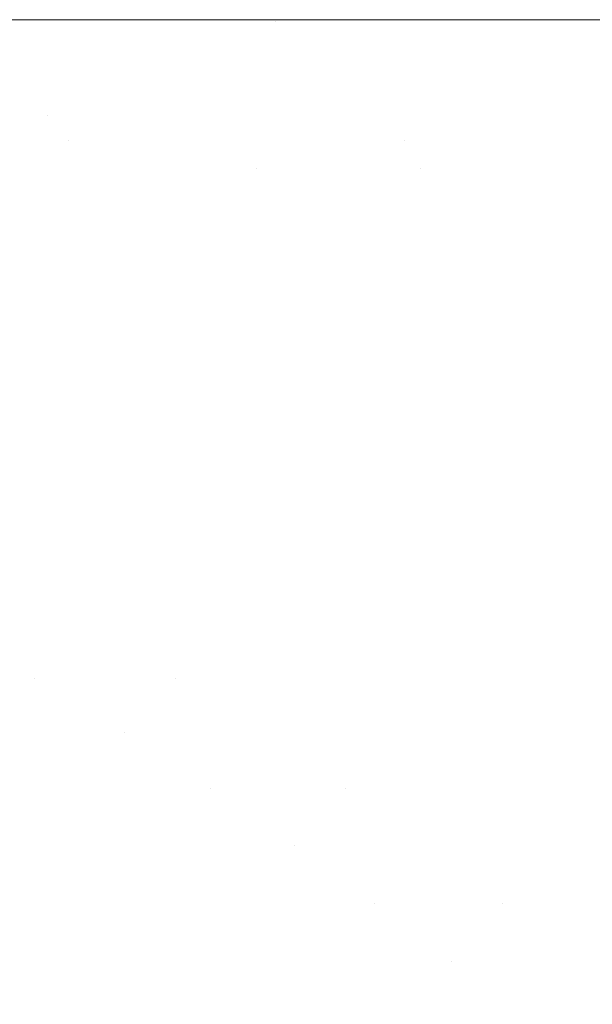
# Model space of a CAD drawing. Header units: centimetres. Extents: x -21.6 to 22.7, y 3.4 to 5.2.
# Tile 168 of 256: x -6.6676 to -6.6492, y 5.1686 to 5.2002. Entities that reach past the tile are written whole.
import ezdxf

# ---------------------------------------------------------------- set-up
doc = ezdxf.new("R2010")
doc.units = ezdxf.units.CM
doc.header["$LTSCALE"] = 2.54
doc.layers.add('Lucido design-1', color=7, linetype='Continuous')

# ---------------------------------------------------------------- blocks, each defined once
blk = doc.blocks.new('Gruppo-4-1')
at = {"color": 7, "linetype": 'Continuous', "lineweight": 9}
for points, invisible_edges in [([(22.630348, 5.200144, -1872.31239), (-21.503423, 5.200212, -1872.315514), (-21.503423, 5.200178, -1872.313952)], 9), ([(22.630348, 5.200144, -1872.31239), (22.630348, 5.200212, -1872.315514), (-21.503423, 5.200212, -1872.315514)], 8), ([(-21.503423, 5.200212, -1872.315514), (7.752862, 5.200212, -1872.515514), (-6.625937, 5.200212, -1872.515514)], 9), ([(-6.625937, 5.200212, -1872.515514), (-6.629512, 5.200212, -1872.51556), (-21.503423, 5.200212, -1872.315514)], 10), ([(7.752862, 5.200212, -1872.515514), (-21.503423, 5.200212, -1872.315514), (22.630348, 5.200212, -1872.315514)], 9), ([(-6.629512, 5.200212, -1872.51556), (-6.635174, 5.200212, -1872.515823), (-21.503423, 5.200212, -1872.315514)], 10), ([(-6.635174, 5.200212, -1872.515823), (-6.640844, 5.200212, -1872.51632), (-21.503423, 5.200212, -1872.315514)], 10), ([(-6.640844, 5.200212, -1872.51632), (-6.646521, 5.200212, -1872.517053), (-21.503423, 5.200212, -1872.315514)], 10), ([(-6.646521, 5.200212, -1872.517053), (-6.647999, 5.200212, -1872.517306), (-6.652204, 5.200212, -1872.518027), (-21.503423, 5.200212, -1872.315514)], 12), ([(-6.652204, 5.200212, -1872.518027), (-6.657892, 5.200212, -1872.519244), (-21.503423, 5.200212, -1872.315514)], 10), ([(-6.657892, 5.200212, -1872.519244), (-6.663583, 5.200212, -1872.52071), (-21.503423, 5.200212, -1872.315514)], 10), ([(-6.663583, 5.200212, -1872.52071), (-6.669275, 5.200212, -1872.522431), (-21.503423, 5.200212, -1872.315514)], 10), ([(-21.503423, 5.200178, -1872.313952), (-21.503423, 5.200117, -1872.311152), (22.630348, 5.200117, -1872.311152), (22.630348, 5.200144, -1872.31239)], 10), ([(22.630348, 5.199831, -1872.306798), (22.630348, 5.200117, -1872.311152), (-21.503423, 5.200117, -1872.311152), (-21.503423, 5.199994, -1872.309272)], 10), ([(-6.669275, 5.200212, -1872.522431), (-6.663583, 5.200212, -1872.52071), (-6.659433, 5.200163, -1872.522807), (-6.671754, 5.200163, -1872.526513)], 14), ([(-6.659433, 5.200163, -1872.522807), (-6.658903, 5.200017, -1872.525861), (-6.671028, 5.200017, -1872.529508), (-6.671754, 5.200163, -1872.526513)], 15), ([(-6.663583, 5.200212, -1872.52071), (-6.657892, 5.200212, -1872.519244), (-6.659433, 5.200163, -1872.522807)], 10), ([(-6.647658, 5.200163, -1872.520381), (-6.659433, 5.200163, -1872.522807), (-6.657892, 5.200212, -1872.519244), (-6.652204, 5.200212, -1872.518027)], 11), ([(-6.647658, 5.200163, -1872.520381), (-6.647314, 5.200017, -1872.523473), (-6.658903, 5.200017, -1872.525861), (-6.659433, 5.200163, -1872.522807)], 15), ([(-6.652204, 5.200212, -1872.518027), (-6.647999, 5.200212, -1872.517306), (-6.647658, 5.200163, -1872.520381)], 10), ([(-21.503423, 5.199994, -1872.309272), (-21.503423, 5.199831, -1872.306798), (22.630348, 5.199831, -1872.306798)], 10), ([(22.630348, 5.199356, -1872.302461), (22.630348, 5.199831, -1872.306798), (-21.503423, 5.199831, -1872.306798), (-21.503423, 5.199592, -1872.304612)], 10), ([(-6.670304, 5.199774, -1872.532494), (-6.671028, 5.200017, -1872.529508), (-6.658903, 5.200017, -1872.525861), (-6.658373, 5.199774, -1872.528906)], 15), ([(-6.658373, 5.199774, -1872.528906), (-6.657847, 5.199434, -1872.531937), (-6.669583, 5.199434, -1872.535467), (-6.670304, 5.199774, -1872.532494)], 15), ([(-6.658373, 5.199774, -1872.528906), (-6.658903, 5.200017, -1872.525861), (-6.647314, 5.200017, -1872.523473), (-6.646971, 5.199774, -1872.526556)], 15), ([(-6.646971, 5.199774, -1872.526556), (-6.646629, 5.199434, -1872.529625), (-6.657847, 5.199434, -1872.531937), (-6.658373, 5.199774, -1872.528906)], 15), ([(-21.503423, 5.199592, -1872.304612), (-21.503423, 5.199356, -1872.302461), (22.630348, 5.199356, -1872.302461)], 10), ([(22.630348, 5.198693, -1872.298149), (22.630348, 5.199356, -1872.302461), (-21.503423, 5.199356, -1872.302461), (-21.503423, 5.198976, -1872.299987)], 10), ([(-6.668867, 5.198999, -1872.538423), (-6.669583, 5.199434, -1872.535467), (-6.657847, 5.199434, -1872.531937), (-6.657323, 5.198999, -1872.534951)], 15), ([(-6.657323, 5.198999, -1872.534951), (-6.657847, 5.199434, -1872.531937), (-6.646629, 5.199434, -1872.529625), (-6.646289, 5.198999, -1872.532677)], 15), ([(-21.503423, 5.198976, -1872.299987), (-21.503423, 5.198693, -1872.298149), (22.630348, 5.198693, -1872.298149)], 10), ([(-6.657323, 5.198999, -1872.534951), (-6.656803, 5.19847, -1872.537942), (-6.668156, 5.19847, -1872.541357), (-6.668867, 5.198999, -1872.538423)], 15), ([(-6.646289, 5.198999, -1872.532677), (-6.645952, 5.19847, -1872.535706), (-6.656803, 5.19847, -1872.537942), (-6.657323, 5.198999, -1872.534951)], 15), ([(22.630348, 5.197842, -1872.29387), (22.630348, 5.198693, -1872.298149), (-21.503423, 5.198693, -1872.298149), (-21.503423, 5.198149, -1872.295413)], 10), ([(-6.679028, 5.197848, -1872.54896), (-6.67993, 5.19847, -1872.546131), (-6.668156, 5.19847, -1872.541357), (-6.667451, 5.197848, -1872.544266)], 15), ([(-6.667451, 5.197848, -1872.544266), (-6.668156, 5.19847, -1872.541357), (-6.656803, 5.19847, -1872.537942), (-6.656287, 5.197848, -1872.540908)], 15), ([(-6.656287, 5.197848, -1872.540908), (-6.656803, 5.19847, -1872.537942), (-6.645952, 5.19847, -1872.535706), (-6.645618, 5.197848, -1872.538709)], 15), ([(-21.503423, 5.198149, -1872.295413), (-21.503423, 5.197842, -1872.29387), (22.630348, 5.197842, -1872.29387)], 10), ([(22.630348, 5.197842, -1872.29387), (-21.503423, 5.197842, -1872.29387), (-21.503423, 5.196805, -1872.289632), (22.630348, 5.196805, -1872.289632)], 5), ([(-6.667451, 5.197848, -1872.544266), (-6.666753, 5.197135, -1872.547145), (-6.678136, 5.197135, -1872.55176), (-6.679028, 5.197848, -1872.54896)], 15), ([(-6.656287, 5.197848, -1872.540908), (-6.655777, 5.197135, -1872.543843), (-6.666753, 5.197135, -1872.547145), (-6.667451, 5.197848, -1872.544266)], 15), ([(-6.645618, 5.197848, -1872.538709), (-6.645287, 5.197135, -1872.541681), (-6.655777, 5.197135, -1872.543843), (-6.656287, 5.197848, -1872.540908)], 15), ([(-6.671614, 5.196334, -1872.552087), (-6.678136, 5.197135, -1872.55176), (-6.666753, 5.197135, -1872.547145)], 11), ([(-6.666753, 5.197135, -1872.547145), (-6.666063, 5.196334, -1872.54999), (-6.671614, 5.196334, -1872.552087)], 11), ([(-6.666063, 5.196334, -1872.54999), (-6.666753, 5.197135, -1872.547145), (-6.655777, 5.197135, -1872.543843), (-6.655273, 5.196334, -1872.546745)], 15), ([(-6.655273, 5.196334, -1872.546745), (-6.655777, 5.197135, -1872.543843), (-6.645287, 5.197135, -1872.541681), (-6.64496, 5.196334, -1872.544619)], 15), ([(22.630348, 5.195584, -1872.285443), (22.630348, 5.196805, -1872.289632), (-21.503423, 5.196805, -1872.289632), (-21.503423, 5.196312, -1872.287941)], 10), ([(-21.503423, 5.196312, -1872.287941), (-21.503423, 5.195584, -1872.285443), (22.630348, 5.195584, -1872.285443)], 10), ([(-6.671614, 5.196334, -1872.552087), (-6.666063, 5.196334, -1872.54999), (-6.665382, 5.195446, -1872.552799), (-6.670839, 5.195446, -1872.55486)], 15), ([(-6.660024, 5.195446, -1872.551056), (-6.666063, 5.196334, -1872.54999), (-6.655273, 5.196334, -1872.546745)], 11), ([(-6.660024, 5.195446, -1872.551056), (-6.665382, 5.195446, -1872.552799), (-6.666063, 5.196334, -1872.54999)], 11), ([(-6.655273, 5.196334, -1872.546745), (-6.654775, 5.195446, -1872.549609), (-6.660024, 5.195446, -1872.551056)], 11), ([(-6.64496, 5.196334, -1872.544619), (-6.644637, 5.195446, -1872.547519), (-6.654775, 5.195446, -1872.549609), (-6.655273, 5.196334, -1872.546745)], 15), ([(22.630348, 5.194181, -1872.281312), (22.630348, 5.195584, -1872.285443), (-21.503423, 5.195584, -1872.285443), (-21.503423, 5.194947, -1872.283569)], 10), ([(-6.670839, 5.195446, -1872.55486), (-6.665382, 5.195446, -1872.552799), (-6.664711, 5.194473, -1872.555567), (-6.670075, 5.194473, -1872.557593)], 15), ([(-6.659444, 5.194473, -1872.553854), (-6.664711, 5.194473, -1872.555567), (-6.665382, 5.195446, -1872.552799), (-6.660024, 5.195446, -1872.551056)], 15), ([(-6.660024, 5.195446, -1872.551056), (-6.654775, 5.195446, -1872.549609), (-6.654284, 5.194473, -1872.552431), (-6.659444, 5.194473, -1872.553854)], 15), ([(-6.649241, 5.194473, -1872.551279), (-6.654775, 5.195446, -1872.549609), (-6.644637, 5.195446, -1872.547519)], 11), ([(-6.649241, 5.194473, -1872.551279), (-6.654284, 5.194473, -1872.552431), (-6.654775, 5.195446, -1872.549609)], 11), ([(-21.503423, 5.194947, -1872.283569), (-21.503423, 5.194181, -1872.281312), (22.630348, 5.194181, -1872.281312)], 10), ([(-6.670075, 5.194473, -1872.557593), (-6.664711, 5.194473, -1872.555567), (-6.66405, 5.19342, -1872.558291), (-6.669323, 5.19342, -1872.560282)], 15), ([(-6.658873, 5.19342, -1872.556607), (-6.66405, 5.19342, -1872.558291), (-6.664711, 5.194473, -1872.555567), (-6.659444, 5.194473, -1872.553854)], 15), ([(-6.659444, 5.194473, -1872.553854), (-6.654284, 5.194473, -1872.552431), (-6.653801, 5.19342, -1872.555209), (-6.658873, 5.19342, -1872.556607)], 15), ([(-6.648844, 5.19342, -1872.554076), (-6.653801, 5.19342, -1872.555209), (-6.654284, 5.194473, -1872.552431), (-6.649241, 5.194473, -1872.551279)], 15), ([(22.630348, 5.1926, -1872.277246), (22.630348, 5.194181, -1872.281312), (-21.503423, 5.194181, -1872.281312), (-21.503423, 5.193397, -1872.279296)], 10), ([(-21.503423, 5.193397, -1872.279296), (-21.503423, 5.1926, -1872.277246), (22.630348, 5.1926, -1872.277246)], 10), ([(-6.668585, 5.192287, -1872.562926), (-6.669323, 5.19342, -1872.560282), (-6.66405, 5.19342, -1872.558291), (-6.663401, 5.192287, -1872.560969)], 15), ([(-6.658312, 5.192287, -1872.559313), (-6.663401, 5.192287, -1872.560969), (-6.66405, 5.19342, -1872.558291), (-6.658873, 5.19342, -1872.556607)], 15), ([(-6.658873, 5.19342, -1872.556607), (-6.653801, 5.19342, -1872.555209), (-6.653327, 5.192287, -1872.557938), (-6.658312, 5.192287, -1872.559313)], 15), ([(-6.648454, 5.192287, -1872.556825), (-6.653327, 5.192287, -1872.557938), (-6.653801, 5.19342, -1872.555209), (-6.648844, 5.19342, -1872.554076)], 15), ([(22.630348, 5.190843, -1872.273252), (22.630348, 5.1926, -1872.277246), (-21.503423, 5.1926, -1872.277246), (-21.503423, 5.19167, -1872.275133)], 10), ([(-6.663401, 5.192287, -1872.560969), (-6.662765, 5.191079, -1872.563596), (-6.66786, 5.191079, -1872.56552), (-6.668585, 5.192287, -1872.562926)], 15), ([(-6.657762, 5.191079, -1872.561968), (-6.662765, 5.191079, -1872.563596), (-6.663401, 5.192287, -1872.560969), (-6.658312, 5.192287, -1872.559313)], 15), ([(-6.658312, 5.192287, -1872.559313), (-6.653327, 5.192287, -1872.557938), (-6.652861, 5.191079, -1872.560617), (-6.657762, 5.191079, -1872.561968)], 15), ([(-6.648071, 5.191079, -1872.559523), (-6.652861, 5.191079, -1872.560617), (-6.653327, 5.192287, -1872.557938), (-6.648454, 5.192287, -1872.556825)], 15), ([(-21.503423, 5.19167, -1872.275133), (-21.503423, 5.190843, -1872.273252), (22.630348, 5.190843, -1872.273252)], 10), ([(-6.672237, 5.189798, -1872.570264), (-6.673035, 5.191079, -1872.56776), (-6.66786, 5.191079, -1872.56552), (-6.667149, 5.189798, -1872.568062)], 15), ([(-6.667149, 5.189798, -1872.568062), (-6.66786, 5.191079, -1872.56552), (-6.662765, 5.191079, -1872.563596), (-6.66214, 5.189798, -1872.566171)], 15), ([(-6.657223, 5.189798, -1872.564571), (-6.66214, 5.189798, -1872.566171), (-6.662765, 5.191079, -1872.563596), (-6.657762, 5.191079, -1872.561968)], 15), ([(-6.657762, 5.191079, -1872.561968), (-6.652861, 5.191079, -1872.560617), (-6.652405, 5.189798, -1872.563243), (-6.657223, 5.189798, -1872.564571)], 15), ([(-6.647696, 5.189798, -1872.562167), (-6.652405, 5.189798, -1872.563243), (-6.652861, 5.191079, -1872.560617), (-6.648071, 5.191079, -1872.559523)], 15), ([(22.630348, 5.188913, -1872.269339), (22.630348, 5.190843, -1872.273252), (-21.503423, 5.190843, -1872.273252), (-21.503423, 5.189777, -1872.27109)], 10), ([(-21.503423, 5.189777, -1872.27109), (-21.503423, 5.188913, -1872.269339), (22.630348, 5.188913, -1872.269339)], 10), ([(-6.667149, 5.189798, -1872.568062), (-6.666454, 5.188447, -1872.57055), (-6.671456, 5.188447, -1872.572715), (-6.672237, 5.189798, -1872.570264)], 15), ([(-6.66214, 5.189798, -1872.566171), (-6.66153, 5.188447, -1872.568691), (-6.666454, 5.188447, -1872.57055), (-6.667149, 5.189798, -1872.568062)], 15), ([(-6.656695, 5.188447, -1872.567118), (-6.66153, 5.188447, -1872.568691), (-6.66214, 5.189798, -1872.566171), (-6.657223, 5.189798, -1872.564571)], 15), ([(-6.657223, 5.189798, -1872.564571), (-6.652405, 5.189798, -1872.563243), (-6.651958, 5.188447, -1872.565812), (-6.656695, 5.188447, -1872.567118)], 15), ([(-6.647329, 5.188447, -1872.564754), (-6.651958, 5.188447, -1872.565812), (-6.652405, 5.189798, -1872.563243), (-6.647696, 5.189798, -1872.562167)], 15), ([(22.630348, 5.187023, -1872.265894), (22.630348, 5.188913, -1872.269339), (-21.503423, 5.188913, -1872.269339), (-21.503423, 5.187727, -1872.267176)], 10), ([(-6.670693, 5.187031, -1872.57511), (-6.671456, 5.188447, -1872.572715), (-6.666454, 5.188447, -1872.57055), (-6.665774, 5.187031, -1872.572981)], 15), ([(-6.665774, 5.187031, -1872.572981), (-6.666454, 5.188447, -1872.57055), (-6.66153, 5.188447, -1872.568691), (-6.660933, 5.187031, -1872.571153)], 15), ([(-6.660933, 5.187031, -1872.571153), (-6.66153, 5.188447, -1872.568691), (-6.656695, 5.188447, -1872.567118), (-6.656179, 5.187031, -1872.569606)], 15), ([(-6.656179, 5.187031, -1872.569606), (-6.656695, 5.188447, -1872.567118), (-6.651958, 5.188447, -1872.565812), (-6.651522, 5.187031, -1872.568322)], 15), ([(-6.651522, 5.187031, -1872.568322), (-6.651958, 5.188447, -1872.565812), (-6.647329, 5.188447, -1872.564754), (-6.64697, 5.187031, -1872.567282)], 15), ([(22.630348, 5.187023, -1872.265894), (-21.503423, 5.187727, -1872.267176), (-21.503423, 5.187023, -1872.265894)], 9), ([(-21.503423, 5.187023, -1872.265894), (-21.503423, 5.186815, -1872.265514), (22.630348, 5.186815, -1872.265514), (22.630348, 5.187023, -1872.265894)], 10), ([(22.630348, 5.185531, -1872.263399), (22.630348, 5.186815, -1872.265514), (-21.503423, 5.186815, -1872.265514), (-21.503423, 5.185531, -1872.263399)], 10), ([(-6.665774, 5.187031, -1872.572981), (-6.665111, 5.185551, -1872.575353), (-6.669948, 5.185551, -1872.577447), (-6.670693, 5.187031, -1872.57511)], 15), ([(-6.660933, 5.187031, -1872.571153), (-6.66035, 5.185551, -1872.573556), (-6.665111, 5.185551, -1872.575353), (-6.665774, 5.187031, -1872.572981)], 15), ([(-6.656179, 5.187031, -1872.569606), (-6.655675, 5.185551, -1872.572035), (-6.66035, 5.185551, -1872.573556), (-6.660933, 5.187031, -1872.571153)], 15), ([(-6.651522, 5.187031, -1872.568322), (-6.651096, 5.185551, -1872.570772), (-6.655675, 5.185551, -1872.572035), (-6.656179, 5.187031, -1872.569606)], 15), ([(-6.64697, 5.187031, -1872.567282), (-6.64662, 5.185551, -1872.56975), (-6.651096, 5.185551, -1872.570772), (-6.651522, 5.187031, -1872.568322)], 15), ([(-6.669222, 5.184013, -1872.579724), (-6.669948, 5.185551, -1872.577447), (-6.665111, 5.185551, -1872.575353), (-6.664465, 5.184013, -1872.577665)], 15), ([(-6.664465, 5.184013, -1872.577665), (-6.665111, 5.185551, -1872.575353), (-6.66035, 5.185551, -1872.573556), (-6.659783, 5.184013, -1872.575897)], 15), ([(-6.659783, 5.184013, -1872.575897), (-6.66035, 5.185551, -1872.573556), (-6.655675, 5.185551, -1872.572035), (-6.655185, 5.184013, -1872.574401)], 15), ([(-6.655185, 5.184013, -1872.574401), (-6.655675, 5.185551, -1872.572035), (-6.651096, 5.185551, -1872.570772), (-6.650681, 5.184013, -1872.57316)], 15), ([(-6.650681, 5.184013, -1872.57316), (-6.651096, 5.185551, -1872.570772), (-6.64662, 5.185551, -1872.56975), (-6.646279, 5.184013, -1872.572154)], 15), ([(-21.503423, 5.185531, -1872.263399), (-21.503423, 5.184551, -1872.261784), (22.630348, 5.184551, -1872.261784), (22.630348, 5.185531, -1872.263399)], 10), ([(22.630348, 5.184551, -1872.261784), (-21.503423, 5.184551, -1872.261784), (-21.503423, 5.182127, -1872.258156), (22.630348, 5.182127, -1872.258156)], 5), ([(-6.664465, 5.184013, -1872.577665), (-6.663836, 5.182418, -1872.579915), (-6.668515, 5.182418, -1872.58194), (-6.669222, 5.184013, -1872.579724)], 15), ([(-6.659783, 5.184013, -1872.575897), (-6.65923, 5.182418, -1872.578176), (-6.663836, 5.182418, -1872.579915), (-6.664465, 5.184013, -1872.577665)], 15), ([(-6.655185, 5.184013, -1872.574401), (-6.654708, 5.182418, -1872.576705), (-6.65923, 5.182418, -1872.578176), (-6.659783, 5.184013, -1872.575897)], 15), ([(-6.650681, 5.184013, -1872.57316), (-6.650277, 5.182418, -1872.575483), (-6.654708, 5.182418, -1872.576705), (-6.655185, 5.184013, -1872.574401)], 15), ([(-6.646279, 5.184013, -1872.572154), (-6.645947, 5.182418, -1872.574494), (-6.650277, 5.182418, -1872.575483), (-6.650681, 5.184013, -1872.57316)], 15), ([(-6.667829, 5.180772, -1872.584094), (-6.668515, 5.182418, -1872.58194), (-6.663836, 5.182418, -1872.579915), (-6.663225, 5.180772, -1872.582102)], 15), ([(-6.663225, 5.180772, -1872.582102), (-6.663836, 5.182418, -1872.579915), (-6.65923, 5.182418, -1872.578176), (-6.658693, 5.180772, -1872.58039)], 15), ([(-6.658693, 5.180772, -1872.58039), (-6.65923, 5.182418, -1872.578176), (-6.654708, 5.182418, -1872.576705), (-6.654244, 5.180772, -1872.578943)], 15), ([(-6.654244, 5.180772, -1872.578943), (-6.654708, 5.182418, -1872.576705), (-6.650277, 5.182418, -1872.575483), (-6.649885, 5.180772, -1872.577741)], 15), ([(-6.649885, 5.180772, -1872.577741), (-6.650277, 5.182418, -1872.575483), (-6.645947, 5.182418, -1872.574494), (-6.645624, 5.180772, -1872.576768)], 15), ([(22.630348, 5.182127, -1872.258156), (-21.503423, 5.182127, -1872.258156), (-21.503423, 5.179547, -1872.254638), (22.630348, 5.179547, -1872.254638)], 5), ([(-6.667829, 5.180772, -1872.584094), (-6.667163, 5.179077, -1872.586184), (-6.669451, 5.179077, -1872.587274)], 11), ([(-6.663225, 5.180772, -1872.582102), (-6.662632, 5.179077, -1872.584223), (-6.667163, 5.179077, -1872.586184), (-6.667829, 5.180772, -1872.584094)], 15), ([(-6.658693, 5.180772, -1872.58039), (-6.658172, 5.179077, -1872.582539), (-6.662632, 5.179077, -1872.584223), (-6.663225, 5.180772, -1872.582102)], 15), ([(-6.654244, 5.180772, -1872.578943), (-6.653794, 5.179077, -1872.581115), (-6.658172, 5.179077, -1872.582539), (-6.658693, 5.180772, -1872.58039)], 15), ([(-6.649885, 5.180772, -1872.577741), (-6.649504, 5.179077, -1872.579932), (-6.653794, 5.179077, -1872.581115), (-6.654244, 5.180772, -1872.578943)], 15), ([(-6.645624, 5.180772, -1872.576768), (-6.645311, 5.179077, -1872.578974), (-6.649504, 5.179077, -1872.579932), (-6.649885, 5.180772, -1872.577741)], 15), ([(22.630348, 5.179547, -1872.254638), (-21.503423, 5.179547, -1872.254638), (-21.503423, 5.176816, -1872.251235), (22.630348, 5.176816, -1872.251235)], 5), ([(-6.669451, 5.179077, -1872.587274), (-6.667163, 5.179077, -1872.586184), (-6.666517, 5.177336, -1872.58821), (-6.668769, 5.177336, -1872.589282)], 15), ([(-6.664279, 5.177336, -1872.587209), (-6.667163, 5.179077, -1872.586184), (-6.662632, 5.179077, -1872.584223)], 11), ([(-6.664279, 5.177336, -1872.587209), (-6.666517, 5.177336, -1872.58821), (-6.667163, 5.179077, -1872.586184)], 11), ([(-6.662632, 5.179077, -1872.584223), (-6.662057, 5.177336, -1872.586279), (-6.664279, 5.177336, -1872.587209)], 11), ([(-6.662057, 5.177336, -1872.586279), (-6.662632, 5.179077, -1872.584223), (-6.658172, 5.179077, -1872.582539), (-6.657668, 5.177336, -1872.584622)], 15), ([(-6.657668, 5.177336, -1872.584622), (-6.658172, 5.179077, -1872.582539), (-6.653794, 5.179077, -1872.581115), (-6.653357, 5.177336, -1872.58322)], 15), ([(-6.653357, 5.177336, -1872.58322), (-6.653794, 5.179077, -1872.581115), (-6.649504, 5.179077, -1872.579932), (-6.649135, 5.177336, -1872.582055)], 15), ([(-6.649135, 5.177336, -1872.582055), (-6.649504, 5.179077, -1872.579932), (-6.645311, 5.179077, -1872.578974), (-6.645007, 5.177336, -1872.581113)], 15), ([(-6.668769, 5.177336, -1872.589282), (-6.666517, 5.177336, -1872.58821), (-6.665892, 5.175554, -1872.59017), (-6.66811, 5.175554, -1872.591226)], 15), ([(-6.663689, 5.175554, -1872.589185), (-6.665892, 5.175554, -1872.59017), (-6.666517, 5.177336, -1872.58821), (-6.664279, 5.177336, -1872.587209)], 15), ([(-6.664279, 5.177336, -1872.587209), (-6.662057, 5.177336, -1872.586279), (-6.661501, 5.175554, -1872.588269), (-6.663689, 5.175554, -1872.589185)], 15), ([(-6.657668, 5.177336, -1872.584622), (-6.657179, 5.175554, -1872.586637), (-6.661501, 5.175554, -1872.588269), (-6.662057, 5.177336, -1872.586279)], 15), ([(-6.653357, 5.177336, -1872.58322), (-6.652935, 5.175554, -1872.585257), (-6.657179, 5.175554, -1872.586637), (-6.657668, 5.177336, -1872.584622)], 15), ([(-6.649135, 5.177336, -1872.582055), (-6.648778, 5.175554, -1872.58411), (-6.652935, 5.175554, -1872.585257), (-6.653357, 5.177336, -1872.58322)], 15), ([(22.630348, 5.176816, -1872.251235), (-21.503423, 5.176816, -1872.251235), (-21.503423, 5.17394, -1872.247955), (22.630348, 5.17394, -1872.247955)], 5), ([(-6.667472, 5.173735, -1872.593104), (-6.669669, 5.173735, -1872.594217), (-6.67034, 5.175554, -1872.592355), (-6.66811, 5.175554, -1872.591226)], 15), ([(-6.66811, 5.175554, -1872.591226), (-6.665892, 5.175554, -1872.59017), (-6.665288, 5.173735, -1872.592064), (-6.667472, 5.173735, -1872.593104)], 15), ([(-6.663118, 5.173735, -1872.591094), (-6.665288, 5.173735, -1872.592064), (-6.665892, 5.175554, -1872.59017), (-6.663689, 5.175554, -1872.589185)], 15), ([(-6.663689, 5.175554, -1872.589185), (-6.661501, 5.175554, -1872.588269), (-6.660964, 5.173735, -1872.590192), (-6.663118, 5.173735, -1872.591094)], 15), ([(-6.658826, 5.173735, -1872.589357), (-6.661501, 5.175554, -1872.588269), (-6.657179, 5.175554, -1872.586637)], 11), ([(-6.658826, 5.173735, -1872.589357), (-6.660964, 5.173735, -1872.590192), (-6.661501, 5.175554, -1872.588269)], 11), ([(-6.657179, 5.175554, -1872.586637), (-6.656707, 5.173735, -1872.588585), (-6.658826, 5.173735, -1872.589357)], 11), ([(-6.656707, 5.173735, -1872.588585), (-6.657179, 5.175554, -1872.586637), (-6.652935, 5.175554, -1872.585257), (-6.652527, 5.173735, -1872.587225)], 15), ([(-6.652527, 5.173735, -1872.587225), (-6.652935, 5.175554, -1872.585257), (-6.648778, 5.175554, -1872.58411), (-6.648433, 5.173735, -1872.586096)], 15), ([(22.630348, 5.17394, -1872.247955), (-21.503423, 5.17394, -1872.247955), (-21.503423, 5.170923, -1872.244803), (22.630348, 5.170923, -1872.244803)], 5), ([(-6.666857, 5.17188, -1872.594917), (-6.669021, 5.17188, -1872.596013), (-6.669669, 5.173735, -1872.594217), (-6.667472, 5.173735, -1872.593104)], 15), ([(-6.667472, 5.173735, -1872.593104), (-6.665288, 5.173735, -1872.592064), (-6.664706, 5.17188, -1872.593892), (-6.666857, 5.17188, -1872.594917)], 15), ([(-6.662568, 5.17188, -1872.592937), (-6.664706, 5.17188, -1872.593892), (-6.665288, 5.173735, -1872.592064), (-6.663118, 5.173735, -1872.591094)], 15), ([(-6.663118, 5.173735, -1872.591094), (-6.660964, 5.173735, -1872.590192), (-6.660445, 5.17188, -1872.592048), (-6.662568, 5.17188, -1872.592937)], 15), ([(-6.658339, 5.17188, -1872.591225), (-6.660445, 5.17188, -1872.592048), (-6.660964, 5.173735, -1872.590192), (-6.658826, 5.173735, -1872.589357)], 15), ([(-6.658826, 5.173735, -1872.589357), (-6.656707, 5.173735, -1872.588585), (-6.656251, 5.17188, -1872.590465), (-6.658339, 5.17188, -1872.591225)], 15), ([(-6.652527, 5.173735, -1872.587225), (-6.652133, 5.17188, -1872.589125), (-6.656251, 5.17188, -1872.590465), (-6.656707, 5.173735, -1872.588585)], 15), ([(-6.648433, 5.173735, -1872.586096), (-6.648099, 5.17188, -1872.588013), (-6.652133, 5.17188, -1872.589125), (-6.652527, 5.173735, -1872.587225)], 15), ([(-6.666265, 5.169994, -1872.596664), (-6.668397, 5.169994, -1872.597744), (-6.669021, 5.17188, -1872.596013), (-6.666857, 5.17188, -1872.594917)], 15), ([(-6.666857, 5.17188, -1872.594917), (-6.664706, 5.17188, -1872.593892), (-6.664144, 5.169994, -1872.595654), (-6.666265, 5.169994, -1872.596664)], 15), ([(-6.662037, 5.169994, -1872.594712), (-6.664144, 5.169994, -1872.595654), (-6.664706, 5.17188, -1872.593892), (-6.662568, 5.17188, -1872.592937)], 15), ([(-6.662568, 5.17188, -1872.592937), (-6.660445, 5.17188, -1872.592048), (-6.659945, 5.169994, -1872.593837), (-6.662037, 5.169994, -1872.594712)], 15), ([(-6.65787, 5.169994, -1872.593025), (-6.659945, 5.169994, -1872.593837), (-6.660445, 5.17188, -1872.592048), (-6.658339, 5.17188, -1872.591225)], 15), ([(-6.658339, 5.17188, -1872.591225), (-6.656251, 5.17188, -1872.590465), (-6.655812, 5.169994, -1872.592276), (-6.65787, 5.169994, -1872.593025)], 15), ([(-6.653773, 5.169994, -1872.591587), (-6.656251, 5.17188, -1872.590465), (-6.652133, 5.17188, -1872.589125)], 11), ([(-6.653773, 5.169994, -1872.591587), (-6.655812, 5.169994, -1872.592276), (-6.656251, 5.17188, -1872.590465)], 11), ([(-6.652133, 5.17188, -1872.589125), (-6.651754, 5.169994, -1872.590956), (-6.653773, 5.169994, -1872.591587)], 11), ([(-6.651754, 5.169994, -1872.590956), (-6.652133, 5.17188, -1872.589125), (-6.648099, 5.17188, -1872.588013), (-6.647778, 5.169994, -1872.589859)], 15), ([(22.630348, 5.170923, -1872.244803), (-21.503423, 5.170923, -1872.244803), (-21.503423, 5.167771, -1872.241786), (22.630348, 5.167771, -1872.241786)], 5), ([(-6.665694, 5.168081, -1872.598345), (-6.667797, 5.168081, -1872.59941), (-6.668397, 5.169994, -1872.597744), (-6.666265, 5.169994, -1872.596664)], 15), ([(-6.666265, 5.169994, -1872.596664), (-6.664144, 5.169994, -1872.595654), (-6.663604, 5.168081, -1872.597349), (-6.665694, 5.168081, -1872.598345)], 15), ([(-6.661526, 5.168081, -1872.596421), (-6.663604, 5.168081, -1872.597349), (-6.664144, 5.169994, -1872.595654), (-6.662037, 5.169994, -1872.594712)], 15), ([(-6.662037, 5.169994, -1872.594712), (-6.659945, 5.169994, -1872.593837), (-6.659464, 5.168081, -1872.595558), (-6.661526, 5.168081, -1872.596421)], 15), ([(-6.657418, 5.168081, -1872.594758), (-6.659464, 5.168081, -1872.595558), (-6.659945, 5.169994, -1872.593837), (-6.65787, 5.169994, -1872.593025)], 15), ([(-6.65787, 5.169994, -1872.593025), (-6.655812, 5.169994, -1872.592276), (-6.65539, 5.168081, -1872.594019), (-6.657418, 5.168081, -1872.594758)], 15), ([(-6.653379, 5.168081, -1872.59334), (-6.65539, 5.168081, -1872.594019), (-6.655812, 5.169994, -1872.592276), (-6.653773, 5.169994, -1872.591587)], 15), ([(-6.653773, 5.169994, -1872.591587), (-6.651754, 5.169994, -1872.590956), (-6.651389, 5.168081, -1872.592717), (-6.653379, 5.168081, -1872.59334)], 15), ([(-6.647778, 5.169994, -1872.589859), (-6.64747, 5.168081, -1872.591637), (-6.651389, 5.168081, -1872.592717), (-6.651754, 5.169994, -1872.590956)], 15)]:
    blk.add_3dface(points, dxfattribs=dict(at, invisible_edges=invisible_edges))
blk = doc.blocks.new('Gruppo-5-1')
at = {"color": 7}
blk.add_blockref('Gruppo-4-1', (0, 0), dxfattribs=at)

msp = doc.modelspace()

# ---------------------------------------------------------------- block references
at = {"layer": 'Lucido design-1', "color": 7}
msp.add_blockref('Gruppo-5-1', (0, 0), dxfattribs=at)

doc.saveas('drawing.dxf')
